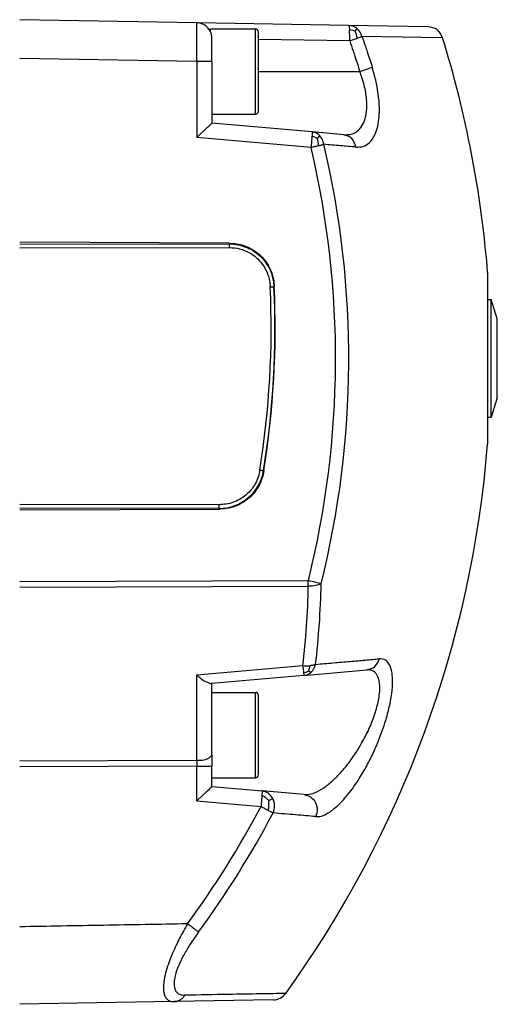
# Model space of a CAD drawing. Header units: millimetres. Extents: x -235 to 9017, y -109 to 485.
# Tile 12 of 35: x 477 to 508, y 193 to 256. Entities that reach past the tile are written whole.
import ezdxf

# ---------------------------------------------------------------- set-up
doc = ezdxf.new("R2010")
doc.units = ezdxf.units.MM

# ---------------------------------------------------------------- blocks, each defined once
blk = doc.blocks.new('MOD-K-M-Li__55', base_point=(292.328, 192.521))
at = {"color": 7, "linetype": 'Continuous'}
for p, q in [((488.372, 255.842), (476.953, 256.042)), ((498.167, 255.671), (488.372, 255.842)), ((489.253, 255.442), (492.153, 255.442)), ((489.253, 255.278), (489.253, 255.442)), ((492.153, 252.692), (492.153, 255.442)), ((503.289, 255.582), (498.167, 255.671)), ((489.353, 253.342), (489.353, 254.842)), ((492.353, 250.142), (492.353, 255.242)), ((498.237, 254.671), (492.353, 254.774)), ((504.227, 254.877), (499.03, 254.968)), ((488.37, 253.342), (476.953, 253.542)), ((488.37, 253.342), (488.37, 248.45)), ((489.353, 253.342), (488.37, 253.342)), ((489.353, 253.342), (489.353, 249.942)), ((492.153, 249.942), (492.153, 252.692)), ((492.353, 252.692), (498.891, 252.692)), ((489.353, 249.942), (492.153, 249.942)), ((489.353, 249.942), (489.353, 249.366)), ((495.816, 248.801), (489.353, 249.366)), ((495.746, 247.805), (488.37, 248.45)), ((497.856, 248.623), (495.816, 248.801)), ((496.152, 248.382), (496.314, 248.554)), ((490.491, 241.616), (476.953, 241.68)), ((476.953, 241.569), (490.457, 241.581)), ((476.953, 241.327), (490.458, 241.34)), ((507.133, 239.729), (507.133, 234.194)), ((507.133, 237.994), (507.358, 237.994)), ((507.358, 234.194), (507.358, 237.994)), ((507.758, 236.744), (507.358, 237.994)), ((507.758, 231.644), (507.758, 236.744)), ((507.133, 234.194), (507.133, 230.394)), ((507.358, 230.394), (507.358, 234.194)), ((507.758, 231.644), (507.358, 230.394)), ((507.133, 230.394), (507.358, 230.394)), ((507.133, 230.394), (507.133, 228.66)), ((489.821, 224.752), (476.953, 224.764)), ((489.82, 224.511), (476.953, 224.523)), ((476.953, 224.412), (489.853, 224.472)), ((476.953, 219.796), (495.57, 219.857)), ((476.953, 219.433), (495.57, 219.494)), ((488.37, 213.771), (495.213, 214.369)), ((495.28, 213.735), (499.34, 214.09)), ((488.37, 208.249), (488.37, 213.771)), ((495.28, 213.735), (489.353, 213.217)), ((489.353, 213.217), (489.291, 213.211)), ((489.353, 212.642), (489.353, 213.217)), ((489.353, 208.611), (489.353, 212.642)), ((489.353, 212.642), (492.153, 212.642)), ((492.153, 209.892), (492.153, 212.642)), ((492.353, 209.892), (492.353, 212.442)), ((492.153, 207.142), (492.153, 209.892)), ((492.353, 207.342), (492.353, 209.892)), ((489.353, 208.611), (489.353, 207.886)), ((488.37, 208.249), (476.953, 208.211)), ((488.37, 207.886), (476.953, 207.849)), ((488.37, 207.886), (489.353, 207.886)), ((488.37, 205.65), (488.37, 207.886)), ((489.353, 207.142), (489.353, 207.886)), ((489.353, 206.567), (489.353, 207.142)), ((489.353, 207.142), (492.153, 207.142)), ((489.353, 206.567), (492.588, 206.284)), ((495.296, 206.047), (492.588, 206.284)), ((488.37, 205.65), (492.519, 205.287)), ((493.021, 205.666), (493.282, 205.792)), ((486.907, 192.695), (476.953, 192.521)), ((493.315, 192.807), (486.907, 192.695))]:
    blk.add_line(p, q, dxfattribs=at)
for centre, radius, start, end in [((488.353, 254.842), 1, 25.84181, 88.86807), ((492.153, 255.242), 0.2, 0, 90), ((498.147, 254.794), 0.877, 50.55918, 88.70824), ((490.108, 254.872), 8.131, 358.58363, 3.56417), ((498.12, 254.054), 1.328, 69.26916, 85.54304), ((498.069, 254.702), 0.998, 15.44526, 50.45093), ((503.272, 254.582), 1, 17.18573, 89), ((488.353, 254.842), 1, 0, 25.84193), ((497.22, 254.661), 1.51, 7.16286, 24.85939), ((437.353, 234.194), 70, 4.53461, 17.18573), ((492.153, 250.142), 0.2, 270, 0), ((495.566, 247.308), 1.223, 61.34836, 78.85162), ((495.738, 248.019), 0.786, 42.85455, 84.35353), ((494.482, 247.882), 1.744, 1.19971, 16.66799), ((437.967, 234.194), 59.361, 346.02293, 13.25518), ((437.958, 234.194), 60.221, 346.02293, 13.25511), ((434.407, 236.199), 58.766, 350.98481, 2.53699), ((434.407, 236.193), 59.006, 350.99025, 2.54675), ((434.057, 236.194), 59.374, 351.02226, 2.54892), ((437.353, 234.194), 70, 324.17384, 355.46539), ((489.812, 227.422), 2.911, 270.15725, 350.72369), ((445.457, 220.407), 50.121, 353.08161, 358.95689), ((445.556, 220.574), 50.848, 353.08166, 358.95693), ((495.465, 216.745), 2.389, 263.95275, 275.20453), ((494.423, 214.523), 1.268, 337.07214, 352.87939), ((495.049, 214.676), 1.011, 314.38882, 347.03048), ((495.041, 215.03), 1.143, 281.02314, 298.79929), ((495.207, 214.52), 0.788, 275.26781, 314.10424), ((492.153, 212.442), 0.2, 0, 90), ((492.153, 207.342), 0.2, 270, 0), ((492.08, 204.843), 1.25, 41.19172, 66.68998), ((437.891, 234.187), 61.801, 323.82605, 332.12005), ((491.355, 205.461), 1.679, 345.38658, 7.03829), ((492.311, 205.311), 1.083, 335.87636, 26.36671), ((437.891, 234.188), 62.688, 323.82524, 332.11474), ((493.297, 193.807), 1, 270.99977, 324.17407)]:
    blk.add_arc(centre, radius, start, end, dxfattribs=at)
for points, knots in [([(488.37, 253.342), (488.371, 253.476), (488.372, 253.717), (488.374, 254.035), (488.375, 254.295), (488.376, 254.541), (488.377, 254.812), (488.377, 255.096), (488.377, 255.343), (488.376, 255.524), (488.375, 255.654), (488.374, 255.752), (488.373, 255.815), (488.372, 255.842)], [0, 0, 0, 0, 0.400837, 0.723059, 0.955136, 1.180286, 1.461766, 1.768084, 2.030247, 2.205257, 2.309298, 2.419437, 2.499628, 2.499628, 2.499628, 2.499628]), ([(498.167, 255.671), (498.175, 255.66), (498.203, 255.621), (498.208, 255.516), (498.218, 255.43), (498.223, 255.378)], [0, 0, 0, 0, 0.0409859, 0.1423251, 0.3023472, 0.3023472, 0.3023472, 0.3023472]), ([(498.59, 255.296), (498.602, 255.315), (498.625, 255.352), (498.658, 255.402), (498.683, 255.441), (498.699, 255.463), (498.704, 255.471)], [0, 0, 0, 0, 0.0696916, 0.1294917, 0.1800775, 0.2096115, 0.2096115, 0.2096115, 0.2096115]), ([(498.237, 254.671), (498.28, 254.687), (498.363, 254.717), (498.49, 254.764), (498.608, 254.808), (498.685, 254.837), (498.718, 254.849)], [0, 0, 0, 0, 0.1381457, 0.2653089, 0.4077927, 0.5135142, 0.5135142, 0.5135142, 0.5135142]), ([(498.718, 254.849), (498.752, 254.862), (498.814, 254.885), (498.903, 254.919), (498.974, 254.946), (499.016, 254.962), (499.03, 254.968)], [0, 0, 0, 0, 0.1068553, 0.2006116, 0.2864485, 0.3341075, 0.3341075, 0.3341075, 0.3341075]), ([(499.03, 254.968), (499.106, 254.749), (499.222, 254.416), (499.389, 253.914), (499.537, 253.464), (499.642, 253.128), (499.695, 252.96)], [0, 0, 0, 0, 0.694674, 1.058253, 1.58676, 2.115295, 2.115295, 2.115295, 2.115295]), ([(498.237, 254.671), (498.311, 254.455), (498.425, 254.127), (498.59, 253.632), (498.736, 253.189), (498.84, 252.857), (498.891, 252.692)], [0, 0, 0, 0, 0.68444, 1.043135, 1.564092, 2.085077, 2.085077, 2.085077, 2.085077]), ([(498.644, 247.821), (498.803, 247.823), (499.116, 247.827), (499.584, 248.122), (499.887, 248.602), (500.07, 249.194), (500.172, 249.957), (500.141, 250.965), (499.966, 252.022), (499.772, 252.692), (499.695, 252.96)], [0, 0, 0, 0, 0.469045, 0.924298, 1.587765, 2.129437, 2.774891, 3.886759, 5.141571, 5.977998, 5.977998, 5.977998, 5.977998]), ([(499.695, 252.96), (499.59, 252.922), (499.324, 252.828), (499.055, 252.743), (498.891, 252.692)], [0, 0, 0, 0, 0.3339348, 0.8470538, 0.8470538, 0.8470538, 0.8470538]), ([(497.856, 248.623), (498.038, 248.623), (498.348, 248.625), (498.762, 248.846), (499.065, 249.193), (499.249, 249.646), (499.353, 250.232), (499.346, 250.8), (499.273, 251.355), (499.175, 251.821), (499.047, 252.27), (498.938, 252.564), (498.891, 252.692)], [0, 0, 0, 0, 0.537157, 0.915672, 1.367108, 1.893719, 2.361332, 3.147018, 3.585025, 4.040479, 4.575449, 4.982325, 4.982325, 4.982325, 4.982325]), ([(489.353, 249.366), (489.347, 249.361), (489.328, 249.339), (489.282, 249.297), (489.211, 249.228), (489.115, 249.139), (488.998, 249.029), (488.862, 248.903), (488.709, 248.762), (488.544, 248.61), (488.429, 248.504), (488.37, 248.45)], [0, 0, 0, 0, 0.023375, 0.086845, 0.186749, 0.31938, 0.481028, 0.667981, 0.876528, 1.102955, 1.343551, 1.343551, 1.343551, 1.343551]), ([(495.802, 248.509), (495.794, 248.401), (495.777, 248.166), (495.757, 247.932), (495.746, 247.805)], [0, 0, 0, 0, 0.3239303, 0.7061474, 0.7061474, 0.7061474, 0.7061474]), ([(495.816, 248.801), (495.815, 248.759), (495.813, 248.662), (495.806, 248.564), (495.802, 248.509)], [0, 0, 0, 0, 0.1258954, 0.2926506, 0.2926506, 0.2926506, 0.2926506]), ([(496.574, 248.002), (496.552, 248.106), (496.507, 248.31), (496.377, 248.474), (496.314, 248.554)], [0, 0, 0, 0, 0.3151498, 0.6170462, 0.6170462, 0.6170462, 0.6170462]), ([(498.644, 247.821), (498.578, 248.03), (498.45, 248.433), (498.049, 248.561), (497.856, 248.623)], [0, 0, 0, 0, 0.615598, 1.189303, 1.189303, 1.189303, 1.189303]), ([(495.746, 247.805), (495.792, 247.816), (495.875, 247.835), (495.998, 247.864), (496.111, 247.891), (496.188, 247.91), (496.225, 247.918)], [0, 0, 0, 0, 0.1435243, 0.255415, 0.3773298, 0.4926731, 0.4926731, 0.4926731, 0.4926731]), ([(496.225, 247.918), (496.264, 247.928), (496.33, 247.943), (496.426, 247.966), (496.504, 247.985), (496.554, 247.997), (496.574, 248.002)], [0, 0, 0, 0, 0.1185549, 0.2032868, 0.296908, 0.3590592, 0.3590592, 0.3590592, 0.3590592]), ([(498.644, 247.821), (498.479, 247.836), (498.143, 247.865), (497.633, 247.91), (497.108, 247.956), (496.754, 247.986), (496.574, 248.002)], [0, 0, 0, 0, 0.497941, 1.010768, 1.536754, 2.077481, 2.077481, 2.077481, 2.077481]), ([(490.491, 241.616), (490.485, 241.611), (490.474, 241.599), (490.463, 241.587), (490.457, 241.581)], [0, 0, 0, 0, 0.02432725, 0.04866133, 0.04866133, 0.04866133, 0.04866133]), ([(490.457, 241.581), (490.457, 241.57), (490.457, 241.54), (490.457, 241.487), (490.458, 241.417), (490.458, 241.367), (490.458, 241.34)], [0, 0, 0, 0, 0.0336648, 0.0892929, 0.1611429, 0.2414837, 0.2414837, 0.2414837, 0.2414837]), ([(490.457, 241.581), (490.59, 241.576), (490.834, 241.566), (491.154, 241.501), (491.381, 241.435), (491.587, 241.358), (491.827, 241.25), (492.144, 241.06), (492.501, 240.77), (492.841, 240.375), (493.041, 240.019), (493.162, 239.742), (493.237, 239.523), (493.32, 239.202), (493.342, 238.952), (493.354, 238.815)], [0, 0, 0, 0, 0.400431, 0.731417, 0.975007, 1.108754, 1.390794, 1.763831, 2.213429, 2.765923, 3.317201, 3.431221, 3.671487, 4.009823, 4.423046, 4.423046, 4.423046, 4.423046]), ([(490.491, 241.616), (490.638, 241.609), (491.006, 241.591), (491.584, 241.43), (492.108, 241.147), (492.535, 240.793), (492.869, 240.4), (493.158, 239.882), (493.327, 239.349), (493.36, 238.981), (493.373, 238.835)], [0, 0, 0, 0, 0.441676, 1.105482, 1.779304, 2.21083, 2.764251, 3.3165, 3.982124, 4.422169, 4.422169, 4.422169, 4.422169]), ([(490.458, 241.34), (490.578, 241.335), (490.917, 241.323), (491.415, 241.192), (491.915, 240.94), (492.338, 240.608), (492.665, 240.215), (492.929, 239.728), (493.075, 239.263), (493.104, 238.924), (493.115, 238.8)], [0, 0, 0, 0, 0.3596, 1.018052, 1.523729, 2.030401, 2.621201, 3.04262, 3.687654, 4.062342, 4.062342, 4.062342, 4.062342]), ([(493.115, 238.8), (493.128, 238.801), (493.154, 238.802), (493.192, 238.805), (493.23, 238.807), (493.264, 238.809), (493.295, 238.811), (493.321, 238.813), (493.34, 238.814), (493.351, 238.815), (493.354, 238.815)], [0, 0, 0, 0, 0.0386788, 0.0778743, 0.1159857, 0.1513184, 0.1823126, 0.2077852, 0.2294862, 0.2399527, 0.2399527, 0.2399527, 0.2399527]), ([(492.447, 226.99), (492.414, 226.837), (492.349, 226.529), (492.163, 226.115), (491.903, 225.721), (491.564, 225.367), (491.161, 225.088), (490.729, 224.893), (490.289, 224.775), (489.975, 224.76), (489.821, 224.752)], [0, 0, 0, 0, 0.467562, 0.943405, 1.352218, 1.877988, 2.403215, 2.812533, 3.295993, 3.756438, 3.756438, 3.756438, 3.756438]), ([(492.704, 226.929), (492.669, 226.762), (492.599, 226.427), (492.374, 225.925), (492.081, 225.501), (491.738, 225.159), (491.353, 224.873), (490.915, 224.659), (490.393, 224.505), (490.051, 224.484), (489.853, 224.472)], [0, 0, 0, 0, 0.511424, 1.023763, 1.637793, 2.047197, 2.470708, 3.070618, 3.501316, 4.094156, 4.094156, 4.094156, 4.094156]), ([(492.447, 226.99), (492.459, 226.988), (492.485, 226.984), (492.523, 226.978), (492.561, 226.972), (492.595, 226.967), (492.626, 226.962), (492.651, 226.958), (492.671, 226.955), (492.681, 226.953), (492.685, 226.952)], [0, 0, 0, 0, 0.0388694, 0.0782525, 0.1165413, 0.1520344, 0.183166, 0.2087492, 0.2305479, 0.2410638, 0.2410638, 0.2410638, 0.2410638]), ([(489.82, 224.511), (489.82, 224.522), (489.82, 224.552), (489.821, 224.606), (489.821, 224.675), (489.821, 224.726), (489.821, 224.752)], [0, 0, 0, 0, 0.0336644, 0.0892924, 0.1611424, 0.2414833, 0.2414833, 0.2414833, 0.2414833]), ([(489.82, 224.511), (489.826, 224.504), (489.837, 224.492), (489.848, 224.479), (489.853, 224.472)], [0, 0, 0, 0, 0.0254747, 0.05094365, 0.05094365, 0.05094365, 0.05094365]), ([(495.57, 219.494), (495.57, 219.554), (495.57, 219.674), (495.57, 219.795), (495.57, 219.857)], [0, 0, 0, 0, 0.1780358, 0.3623916, 0.3623916, 0.3623916, 0.3623916]), ([(496.396, 219.649), (496.28, 219.678), (496.005, 219.748), (495.729, 219.817), (495.57, 219.857)], [0, 0, 0, 0, 0.3590807, 0.8517586, 0.8517586, 0.8517586, 0.8517586]), ([(496.396, 219.649), (496.279, 219.604), (496.014, 219.502), (495.729, 219.497), (495.57, 219.494)], [0, 0, 0, 0, 0.3732078, 0.8460562, 0.8460562, 0.8460562, 0.8460562]), ([(496.034, 214.45), (496.228, 214.467), (496.61, 214.5), (497.173, 214.549), (497.717, 214.597), (498.242, 214.643), (498.746, 214.687), (499.231, 214.729), (499.697, 214.77), (500.001, 214.797), (500.15, 214.81)], [0, 0, 0, 0, 0.584553, 1.150149, 1.69671, 2.222701, 2.728726, 3.21644, 3.684015, 4.131664, 4.131664, 4.131664, 4.131664]), ([(496.048, 204.628), (496.133, 204.629), (496.372, 204.633), (496.829, 204.83), (497.411, 205.261), (498.101, 205.992), (498.757, 206.901), (499.317, 207.85), (499.714, 208.639), (500.122, 209.557), (500.474, 210.508), (500.781, 211.603), (500.954, 212.501), (501.018, 213.278), (500.98, 213.927), (500.856, 214.411), (500.546, 214.778), (500.292, 214.798), (500.15, 214.81)], [0, 0, 0, 0, 0.254675, 0.713579, 1.45645, 2.422009, 3.714429, 4.812817, 5.723513, 6.361612, 7.826845, 8.759814, 9.771083, 10.565879, 11.091219, 11.718295, 12.039282, 12.44851, 12.44851, 12.44851, 12.44851]), ([(499.34, 214.09), (499.529, 214.144), (499.913, 214.253), (500.07, 214.622), (500.15, 214.81)], [0, 0, 0, 0, 0.557288, 1.137047, 1.137047, 1.137047, 1.137047]), ([(495.213, 214.369), (495.221, 214.283), (495.236, 214.13), (495.252, 213.976), (495.259, 213.909)], [0, 0, 0, 0, 0.2591969, 0.4628928, 0.4628928, 0.4628928, 0.4628928]), ([(495.296, 206.047), (495.374, 206.045), (495.599, 206.042), (496.042, 206.18), (496.6, 206.495), (497.16, 206.952), (497.619, 207.417), (498.078, 207.952), (498.513, 208.541), (498.908, 209.172), (499.277, 209.841), (499.624, 210.582), (499.942, 211.462), (500.125, 212.219), (500.19, 212.835), (500.174, 213.263), (500.101, 213.575), (499.998, 213.791), (499.875, 213.941), (499.709, 214.047), (499.53, 214.097), (499.401, 214.093), (499.34, 214.09)], [0, 0, 0, 0, 0.233258, 0.671966, 1.367725, 2.146092, 2.833267, 3.324519, 4.260274, 5.027469, 5.555959, 6.550481, 7.480917, 8.358687, 8.880951, 9.33261, 9.639681, 9.832373, 10.048581, 10.21288, 10.413663, 10.596925, 10.596925, 10.596925, 10.596925]), ([(496.034, 214.45), (496.013, 214.441), (495.962, 214.419), (495.882, 214.397), (495.786, 214.378), (495.719, 214.37), (495.681, 214.366)], [0, 0, 0, 0, 0.0683951, 0.1642673, 0.2491724, 0.3638454, 0.3638454, 0.3638454, 0.3638454]), ([(488.37, 213.771), (488.548, 213.615), (488.824, 213.374), (489.168, 213.254), (489.291, 213.211)], [0, 0, 0, 0, 0.698426, 1.085457, 1.085457, 1.085457, 1.085457]), ([(495.259, 213.909), (495.263, 213.875), (495.269, 213.817), (495.277, 213.76), (495.28, 213.735)], [0, 0, 0, 0, 0.1005617, 0.1747023, 0.1747023, 0.1747023, 0.1747023]), ([(495.591, 214.029), (495.605, 214.02), (495.634, 214.002), (495.676, 213.98), (495.717, 213.962), (495.743, 213.957), (495.756, 213.954)], [0, 0, 0, 0, 0.049416, 0.1009442, 0.1435019, 0.182331, 0.182331, 0.182331, 0.182331]), ([(489.353, 208.611), (489.262, 208.515), (489.006, 208.242), (488.62, 208.246), (488.37, 208.249)], [0, 0, 0, 0, 0.383163, 1.087225, 1.087225, 1.087225, 1.087225]), ([(488.37, 208.249), (488.37, 208.217), (488.37, 208.158), (488.37, 208.068), (488.37, 207.979), (488.37, 207.917), (488.37, 207.886)], [0, 0, 0, 0, 0.0949756, 0.1781555, 0.2702471, 0.3623917, 0.3623917, 0.3623917, 0.3623917]), ([(489.353, 206.567), (489.347, 206.561), (489.328, 206.539), (489.282, 206.497), (489.211, 206.428), (489.115, 206.339), (488.998, 206.229), (488.862, 206.103), (488.709, 205.962), (488.544, 205.81), (488.429, 205.704), (488.37, 205.65)], [0, 0, 0, 0, 0.023403, 0.086894, 0.186813, 0.319455, 0.48111, 0.668068, 0.876617, 1.103045, 1.343641, 1.343641, 1.343641, 1.343641]), ([(492.575, 205.991), (492.567, 205.883), (492.55, 205.649), (492.53, 205.414), (492.519, 205.287)], [0, 0, 0, 0, 0.3239304, 0.7061476, 0.7061476, 0.7061476, 0.7061476]), ([(492.588, 206.284), (492.587, 206.242), (492.586, 206.144), (492.579, 206.047), (492.575, 205.991)], [0, 0, 0, 0, 0.1259866, 0.2927707, 0.2927707, 0.2927707, 0.2927707]), ([(493.282, 205.792), (493.196, 205.922), (493.028, 206.176), (492.733, 206.248), (492.588, 206.284)], [0, 0, 0, 0, 0.4484834, 0.8787448, 0.8787448, 0.8787448, 0.8787448]), ([(495.296, 206.047), (495.444, 206.01), (495.743, 205.936), (496.052, 205.563), (496.184, 205.092), (496.093, 204.783), (496.048, 204.628)], [0, 0, 0, 0, 0.445591, 0.903985, 1.376646, 1.853071, 1.853071, 1.853071, 1.853071]), ([(492.519, 205.287), (492.556, 205.266), (492.634, 205.223), (492.752, 205.159), (492.868, 205.096), (492.943, 205.056), (492.98, 205.037)], [0, 0, 0, 0, 0.1292846, 0.2680806, 0.401446, 0.5245741, 0.5245741, 0.5245741, 0.5245741]), ([(492.98, 205.037), (493.013, 205.019), (493.076, 204.986), (493.163, 204.94), (493.237, 204.902), (493.281, 204.879), (493.3, 204.868)], [0, 0, 0, 0, 0.1137871, 0.2135241, 0.2958406, 0.3621752, 0.3621752, 0.3621752, 0.3621752]), ([(496.048, 204.628), (495.837, 204.646), (495.404, 204.684), (494.736, 204.743), (494.031, 204.804), (493.548, 204.847), (493.3, 204.868)], [0, 0, 0, 0, 0.635059, 1.301732, 2.011816, 2.757966, 2.757966, 2.757966, 2.757966]), ([(487.778, 197.709), (486.876, 197.694), (485.072, 197.662), (482.365, 197.615), (479.659, 197.567), (477.855, 197.535), (476.953, 197.52)], [0, 0, 0, 0, 2.70689, 5.41378, 8.120673, 10.827566, 10.827566, 10.827566, 10.827566]), ([(487.778, 197.709), (487.689, 197.557), (487.51, 197.252), (487.274, 196.794), (487.038, 196.322), (486.828, 195.857), (486.624, 195.355), (486.44, 194.829), (486.297, 194.291), (486.227, 193.823), (486.222, 193.482), (486.252, 193.258), (486.307, 193.075), (486.389, 192.915), (486.532, 192.783), (486.679, 192.718), (486.807, 192.695), (486.879, 192.695), (486.907, 192.695)], [0, 0, 0, 0, 0.530715, 1.058414, 1.547811, 2.113239, 2.589253, 3.17048, 3.786189, 4.255731, 4.587597, 4.805926, 4.928328, 5.161788, 5.33354, 5.501916, 5.637314, 5.719438, 5.719438, 5.719438, 5.719438]), ([(488.494, 197.186), (488.476, 197.199), (488.436, 197.227), (488.369, 197.276), (488.289, 197.335), (488.198, 197.401), (488.099, 197.475), (487.994, 197.552), (487.887, 197.631), (487.814, 197.683), (487.778, 197.709)], [0, 0, 0, 0, 0.0657581, 0.1490644, 0.2487563, 0.362528, 0.4871662, 0.6187823, 0.7532435, 0.8865735, 0.8865735, 0.8865735, 0.8865735]), ([(488.494, 197.186), (488.405, 197.062), (488.185, 196.755), (487.83, 196.216), (487.482, 195.613), (487.181, 194.984), (486.985, 194.436), (486.895, 193.937), (486.918, 193.571), (487.039, 193.326), (487.206, 193.181), (487.402, 193.113), (487.546, 193.109), (487.611, 193.107)], [0, 0, 0, 0, 0.460005, 1.130967, 1.935284, 2.547355, 3.221689, 3.674548, 4.061684, 4.299326, 4.472843, 4.711712, 4.90473, 4.90473, 4.90473, 4.90473]), ([(486.907, 192.695), (486.94, 192.697), (487.008, 192.7), (487.108, 192.723), (487.207, 192.758), (487.302, 192.806), (487.392, 192.866), (487.474, 192.938), (487.548, 193.018), (487.59, 193.077), (487.611, 193.107)], [0, 0, 0, 0, 0.1001977, 0.2027754, 0.3075468, 0.414209, 0.5223271, 0.6313156, 0.7404586, 0.8489524, 0.8489524, 0.8489524, 0.8489524]), ([(494.108, 193.221), (493.833, 193.216), (493.281, 193.207), (492.051, 193.185), (490.161, 193.152), (488.547, 193.124), (487.611, 193.107)], [0, 0, 0, 0, 0.827116, 1.654233, 3.691, 6.498403, 6.498403, 6.498403, 6.498403])]:
    blk.add_open_spline(points, degree=3, knots=knots, dxfattribs=at)
for points in [[(493.373, 238.835), (493.37, 238.831), (493.363, 238.825), (493.357, 238.818), (493.354, 238.815)], [(492.685, 226.952), (492.688, 226.948), (492.694, 226.941), (492.701, 226.933), (492.704, 226.929)]]:
    blk.add_open_spline(points, degree=3, dxfattribs=at)
blk = doc.blocks.new('Li-M-7840__56', base_point=(-101.642, 170.092))
blk.add_blockref('MOD-K-M-Li__55', (292.328, 192.521))
blk = doc.blocks.new('A', base_point=(-1044.264, 213.442))
blk.add_blockref('Li-M-7840__56', (-101.642, 170.092))

msp = doc.modelspace()

# ---------------------------------------------------------------- block references
msp.add_blockref('A', (-1044.264, 213.442))

doc.saveas('drawing.dxf')
